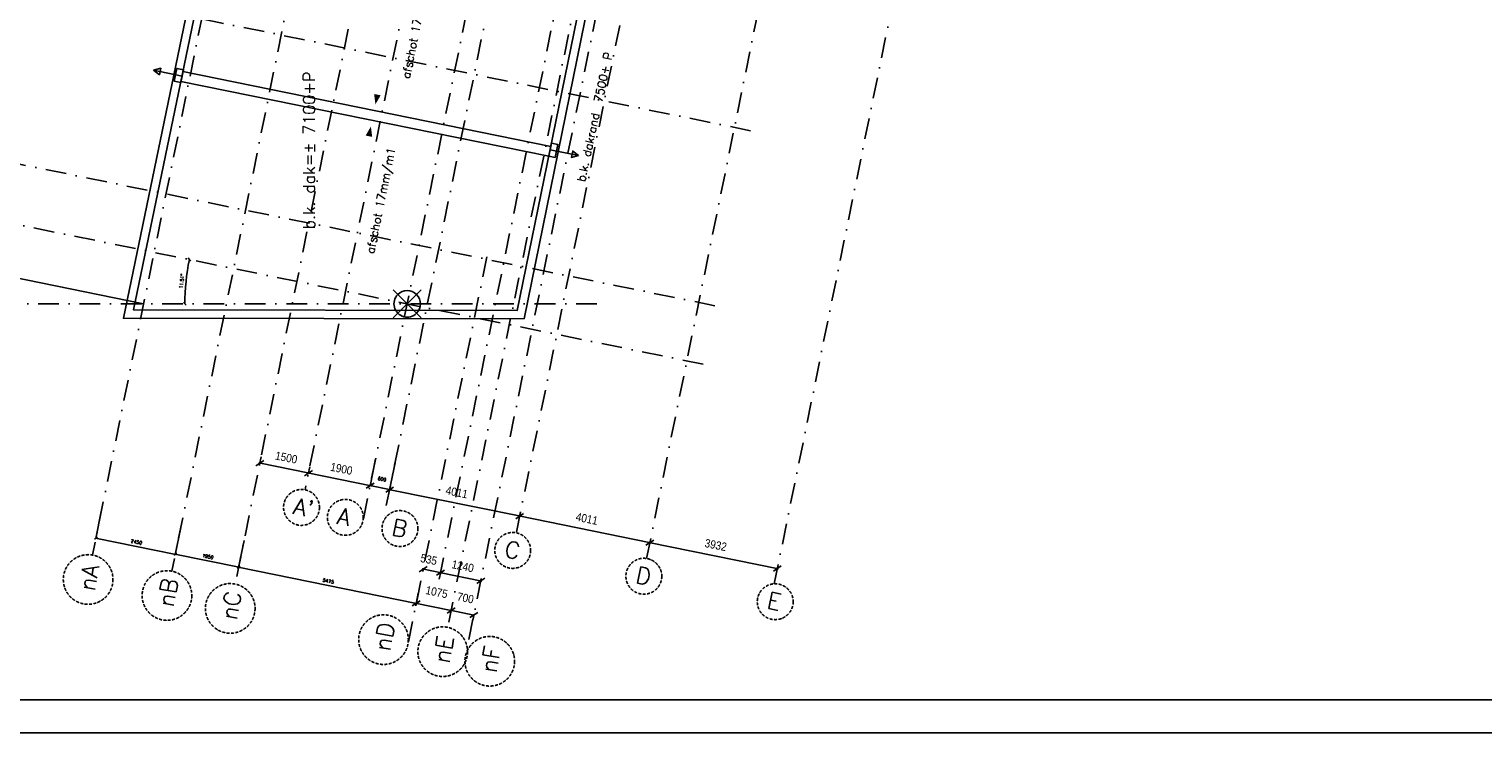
# Model space of a CAD drawing. Extents: x -161991 to 132574, y -998 to 324384.
# Tile 2 of 50: x -122015 to -78100, y 47646 to 68917. Entities that reach past the tile are written whole.
import ezdxf
from ezdxf.enums import TextEntityAlignment as Align

# ---------------------------------------------------------------- set-up
doc = ezdxf.new("R2010")
doc.units = 0
doc.header["$LTSCALE"] = 50
doc.header["$MEASUREMENT"] = 0
doc.header["$PDSIZE"] = -1
doc.linetypes.add('DASHDOT', pattern=[25, 12.5, -6.25, 0, -6.25])
doc.linetypes.add('DD1', pattern=[2.66667, 1.66667, -0.5, 0, -0.5])
doc.layers.get('0').update_dxf_attribs({"linetype": 'CONTINUOUS'})
doc.layers.get('DEFPOINTS').update_dxf_attribs({"linetype": 'CONTINUOUS'})
for name, color, linetype in [('A--L27-A2-_DAKEN', 2, 'CONTINUOUS'), ('A--L27A1_DAKEN', 1, 'CONTINUOUS'), ('A--L90--_F-23-', 7, 'CONTINUOUS'), ('A--L90--_F123-', 7, 'CONTINUOUS'), ('A--M$1A-_F123-', 1, 'CONTINUOUS'), ('A--T01A-25_TEKST', 2, 'CONTINUOUS'), ('A--T01A-35_TEKST', 3, 'CONTINUOUS'), ('STRAMIEN', 1, 'DD1'), ('X--L$2A-_KADER', 7, 'CONTINUOUS')]:
    doc.layers.add(name, color=color, linetype=linetype)
doc.styles.add('CITYBLEU', font='txt', dxfattribs={"width": 0.9})
doc.styles.add('HIEMSTRA', font='romans.shx')
doc.dimstyles.get("Standard").update_dxf_attribs({"dimscale": 40, "dimtxt": 2.5, "dimasz": 2, "dimexe": 0.3, "dimexo": 0.3, "dimgap": 2, "dimtad": 1, "dimdec": 0, "dimzin": 0, "dimdsep": 46, "dimtxsty": 'HIEMSTRA', "dimblk1": 'OBLIQUE', "dimblk2": 'OBLIQUE', "dimsah": 1, "dimcen": 0.09, "dimdle": 0.3, "dimclrd": 2, "dimclre": 2, "dimclrt": 3, "dimadec": 0, "dimazin": 0, "dimtfac": 1, "dimtdec": 4, "dimtofl": 0, "dimtmove": 2, "dimatfit": 3, "dimldrblk": 'OBLIQUE', "dimfxl": 0, "dimtvp": 625, "dimtolj": 1, "dimtzin": 0, "dimarcsym": 0})

# ---------------------------------------------------------------- blocks, each defined once
blk = doc.blocks.new('KAD_A0')
at = {"layer": 'X--L$2A-_KADER', "color": 1}
blk.add_lwpolyline([(-1179, -10), (-1179, 831), (10, 831), (10, -10)], close=True, dxfattribs=at)
at = {"layer": 'X--L$2A-_KADER', "color": 4}
blk.add_lwpolyline([(-1169, 0), (0, 0), (0, 821), (-1169, 821)], close=True, dxfattribs=at)
blk = doc.blocks.new('_OBLIQUE')
at = {"color": 0, "linetype": 'ByBlock'}
blk.add_line((-0.5, -0.5), (0.5, 0.5), dxfattribs=at)
blk = doc.blocks.new('*D171')
at = {"color": 2, "linetype": 'ByBlock'}
for p, q in [((-66805, -28458), (-66971, -29277)), ((-64404, -28947), (-64571, -29766)), ((-66981, -29263), (-64557, -29757))]:
    blk.add_line(p, q, dxfattribs=at)
at = {"layer": 'DEFPOINTS', "color": 0, "linetype": 'ByBlock'}
for p in [(-66802, -28446), (-64402, -28935), (-64568, -29754)]:
    blk.add_point(p, dxfattribs=at)
at = {"color": 2, "linetype": 'ByBlock', "xscale": 80, "yscale": 80, "zscale": 80}
for p, rotation in [((-66969, -29265), 168.4862903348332), ((-64568, -29754), 348.4862903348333)]:
    blk.add_blockref('_OBLIQUE', p, dxfattribs=dict(at, rotation=rotation))
at = {"color": 3, "linetype": 'ByBlock', "insert": (-65743, -29382), "char_height": 100, "attachment_point": 5, "rotation": 348.4863, "style": 'HIEMSTRA'}
blk.add_mtext('\\A1;2450', dxfattribs=at)
blk = doc.blocks.new('*D172')
at = {"color": 2, "linetype": 'ByBlock'}
for p, q in [((-64404, -28947), (-64571, -29766)), ((-62493, -29336), (-62660, -30155)), ((-64580, -29752), (-62646, -30146))]:
    blk.add_line(p, q, dxfattribs=at)
at = {"layer": 'DEFPOINTS', "color": 0, "linetype": 'ByBlock'}
for p in [(-64402, -28935), (-62491, -29325), (-62658, -30143)]:
    blk.add_point(p, dxfattribs=at)
at = {"color": 2, "linetype": 'ByBlock', "xscale": 80, "yscale": 80, "zscale": 80}
for p, rotation in [((-64568, -29754), 168.4862903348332), ((-62658, -30143), 348.4862903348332)]:
    blk.add_blockref('_OBLIQUE', p, dxfattribs=dict(at, rotation=rotation))
at = {"color": 3, "linetype": 'ByBlock', "insert": (-63587, -29821), "char_height": 100, "attachment_point": 5, "rotation": 348.4863, "style": 'HIEMSTRA'}
blk.add_mtext('\\A1;1950', dxfattribs=at)
blk = doc.blocks.new('*D173')
at = {"color": 2, "linetype": 'ByBlock'}
for p, q in [((-58522, -26873), (-58688, -27692)), ((-57934, -26992), (-58100, -27811)), ((-58698, -27677), (-58098, -27800))]:
    blk.add_line(p, q, dxfattribs=at)
at = {"layer": 'DEFPOINTS', "color": 0, "linetype": 'ByBlock'}
for p in [(-58519, -26861), (-57931, -26981), (-58098, -27800)]:
    blk.add_point(p, dxfattribs=at)
at = {"color": 2, "linetype": 'ByBlock', "xscale": 80, "yscale": 80, "zscale": 80}
for p, rotation in [((-58686, -27680), 168.4862903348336), ((-58098, -27800), 348.4862903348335)]:
    blk.add_blockref('_OBLIQUE', p, dxfattribs=dict(at, rotation=rotation))
at = {"color": 3, "linetype": 'ByBlock', "insert": (-58327, -27481), "char_height": 100, "attachment_point": 5, "rotation": 348.4863, "style": 'HIEMSTRA'}
blk.add_mtext('\\A1;600', dxfattribs=at)
blk = doc.blocks.new('*D191')
at = {"color": 2, "linetype": 'ByBlock'}
for p, q in [((-62596, -29841), (-62660, -30155)), ((-62669, -30141), (-57281, -31239)), ((-57231, -30934), (-57295, -31248))]:
    blk.add_line(p, q, dxfattribs=at)
at = {"layer": 'DEFPOINTS', "color": 0, "linetype": 'ByBlock'}
for p in [(-62594, -29830), (-57229, -30922), (-57293, -31236)]:
    blk.add_point(p, dxfattribs=at)
at = {"color": 2, "linetype": 'ByBlock', "xscale": 80, "yscale": 80, "zscale": 80}
for p, rotation in [((-62658, -30143), 168.4862903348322), ((-57293, -31236), 348.4862903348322)]:
    blk.add_blockref('_OBLIQUE', p, dxfattribs=dict(at, rotation=rotation))
at = {"color": 3, "linetype": 'ByBlock', "insert": (-59949, -30562), "char_height": 100, "attachment_point": 5, "rotation": 348.4863, "style": 'HIEMSTRA'}
blk.add_mtext('\\A1;5475', dxfattribs=at)
blk = doc.blocks.new('S090024-')
at = {"layer": 'A--L90--_F-23-', "color": 255}
blk.add_circle((0, 0), 0.0123, dxfattribs=at)
at = {"layer": 'A--L90--_F123-', "color": 2, "linetype": 'Continuous'}
for points in [[(-0.000001, 5.999999), (-0.000001, -6)], [(-6.000001, 0), (5.999999, 0)]]:
    blk.add_lwpolyline(points, dxfattribs=at)
blk.add_lwpolyline([(-4.000001, 0, 1), (3.999998, 0, 1)], format="xyb", close=True, dxfattribs=at)
blk = doc.blocks.new('*D236')
at = {"color": 1, "linetype": 'ByBlock'}
for p, q in [((-58127, -27794), (-54138, -28606)), ((-58075, -27688), (-58104, -27829)), ((-54145, -28488), (-54174, -28630))]:
    blk.add_line(p, q, dxfattribs=at)
at = {"layer": 'DEFPOINTS', "color": 0, "linetype": 'ByBlock'}
for p in [(-58069, -27658), (-54139, -28459), (-54168, -28600)]:
    blk.add_point(p, dxfattribs=at)
at = {"color": 1, "linetype": 'ByBlock', "xscale": 200, "yscale": 200, "zscale": 200}
for p, rotation in [((-58098, -27800), 168.4862903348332), ((-54168, -28600), 348.4862903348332)]:
    blk.add_blockref('_OBLIQUE', p, dxfattribs=dict(at, rotation=rotation))
at = {"color": 3, "linetype": 'ByBlock', "insert": (-56068, -27881), "char_height": 250, "attachment_point": 5, "rotation": 348.4863, "style": 'CITYBLEU'}
blk.add_mtext('\\A1;4011', dxfattribs=at)
blk = doc.blocks.new('*D237')
at = {"color": 1, "linetype": 'ByBlock'}
for p, q in [((-54197, -28594), (-50208, -29407)), ((-54172, -28620), (-54174, -28630)), ((-50241, -29421), (-50243, -29430))]:
    blk.add_line(p, q, dxfattribs=at)
at = {"layer": 'DEFPOINTS', "color": 0, "linetype": 'ByBlock'}
for p in [(-54166, -28591), (-50237, -29401), (-50235, -29391)]:
    blk.add_point(p, dxfattribs=at)
at = {"color": 1, "linetype": 'ByBlock', "xscale": 200, "yscale": 200, "zscale": 200}
for p, rotation in [((-54168, -28600), 168.4862903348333), ((-50237, -29401), 348.4862903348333)]:
    blk.add_blockref('_OBLIQUE', p, dxfattribs=dict(at, rotation=rotation))
at = {"color": 3, "linetype": 'ByBlock', "insert": (-52138, -28682), "char_height": 250, "attachment_point": 5, "rotation": 348.4863, "style": 'CITYBLEU'}
blk.add_mtext('\\A1;4011', dxfattribs=at)
blk = doc.blocks.new('*D238')
at = {"color": 1, "linetype": 'ByBlock'}
for p, q in [((-60577, -27295), (-58657, -27686)), ((-60550, -27312), (-60542, -27271)), ((-58688, -27692), (-58680, -27650))]:
    blk.add_line(p, q, dxfattribs=at)
at = {"layer": 'DEFPOINTS', "color": 0, "linetype": 'ByBlock'}
for p in [(-60556, -27342), (-58694, -27721), (-58686, -27680)]:
    blk.add_point(p, dxfattribs=at)
at = {"color": 1, "linetype": 'ByBlock', "xscale": 200, "yscale": 200, "zscale": 200}
for p, rotation in [((-60548, -27301), 168.4862903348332), ((-58686, -27680), 348.4862903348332)]:
    blk.add_blockref('_OBLIQUE', p, dxfattribs=dict(at, rotation=rotation))
at = {"color": 3, "linetype": 'ByBlock', "insert": (-59552, -27172), "char_height": 250, "attachment_point": 5, "rotation": 348.4863, "style": 'CITYBLEU'}
blk.add_mtext('\\A1;1900', dxfattribs=at)
blk = doc.blocks.new('*D239')
at = {"color": 1, "linetype": 'ByBlock'}
for p, q in [((-60518, -27307), (-62047, -26995)), ((-61978, -26808), (-62023, -27031)), ((-60508, -27108), (-60554, -27330))]:
    blk.add_line(p, q, dxfattribs=at)
at = {"layer": 'DEFPOINTS', "color": 0, "linetype": 'ByBlock'}
for p in [(-61972, -26779), (-62017, -27001), (-60502, -27078)]:
    blk.add_point(p, dxfattribs=at)
at = {"color": 1, "linetype": 'ByBlock', "xscale": 200, "yscale": 200, "zscale": 200}
for p, rotation in [((-62017, -27001), 168.4862903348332), ((-60548, -27301), 348.4862903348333)]:
    blk.add_blockref('_OBLIQUE', p, dxfattribs=dict(at, rotation=rotation))
at = {"color": 3, "linetype": 'ByBlock', "insert": (-61218, -26832), "char_height": 250, "attachment_point": 5, "rotation": 348.4863, "style": 'CITYBLEU'}
blk.add_mtext('\\A1;1500', dxfattribs=at)
blk = doc.blocks.new('*D240')
at = {"color": 1, "linetype": 'ByBlock'}
for p, q in [((-57322, -31230), (-56239, -31451)), ((-57308, -31313), (-57287, -31207)), ((-56255, -31528), (-56233, -31421))]:
    blk.add_line(p, q, dxfattribs=at)
at = {"layer": 'DEFPOINTS', "color": 0, "linetype": 'ByBlock'}
for p in [(-57314, -31343), (-56261, -31557), (-56239, -31451)]:
    blk.add_point(p, dxfattribs=at)
at = {"color": 1, "linetype": 'ByBlock', "xscale": 200, "yscale": 200, "zscale": 200}
for p, rotation in [((-57293, -31236), 168.4862903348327), ((-56239, -31451), 348.4862903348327)]:
    blk.add_blockref('_OBLIQUE', p, dxfattribs=dict(at, rotation=rotation))
at = {"color": 3, "linetype": 'ByBlock', "insert": (-56675, -30898), "char_height": 250, "attachment_point": 5, "rotation": 348.4863, "style": 'CITYBLEU'}
blk.add_mtext('\\A1;1075', dxfattribs=at)
blk = doc.blocks.new('*D241')
at = {"color": 1, "linetype": 'ByBlock'}
for p, q in [((-56270, -31604), (-56233, -31421)), ((-56269, -31445), (-55553, -31591)), ((-55585, -31743), (-55547, -31561))]:
    blk.add_line(p, q, dxfattribs=at)
at = {"layer": 'DEFPOINTS', "color": 0, "linetype": 'ByBlock'}
for p in [(-55553, -31591), (-56276, -31633), (-55591, -31773)]:
    blk.add_point(p, dxfattribs=at)
at = {"color": 1, "linetype": 'ByBlock', "xscale": 200, "yscale": 200, "zscale": 200}
for p, rotation in [((-56239, -31451), 168.4862903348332), ((-55553, -31591), 348.4862903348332)]:
    blk.add_blockref('_OBLIQUE', p, dxfattribs=dict(at, rotation=rotation))
at = {"color": 3, "linetype": 'ByBlock', "insert": (-55806, -31075), "char_height": 250, "attachment_point": 5, "rotation": 348.4863, "style": 'CITYBLEU'}
blk.add_mtext('\\A1;700', dxfattribs=at)
blk = doc.blocks.new('*D242')
at = {"color": 2, "linetype": 'ByBlock'}
blk.add_arc((-57567, -22187), 6714, 168.4863, 180, dxfattribs=at)
at = {"layer": 'DEFPOINTS', "color": 0, "linetype": 'ByBlock'}
for p in [(-67485, -20167), (-64221, -21290), (-67912, -22187), (-51841, -22187), (-48629, -24008)]:
    blk.add_point(p, dxfattribs=at)
at = {"color": 2, "linetype": 'ByBlock', "xscale": 80, "yscale": 80, "zscale": 80}
for p, rotation in [((-64146, -20847), 78.48629033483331), ((-64281, -22187), 270)]:
    blk.add_blockref('_OBLIQUE', p, dxfattribs=dict(at, rotation=rotation))
at = {"color": 3, "linetype": 'ByBlock', "insert": (-64376, -21500), "char_height": 100, "attachment_point": 5, "rotation": 84.2431, "style": 'HIEMSTRA'}
blk.add_mtext('\\A1;11.51°', dxfattribs=at)
blk = doc.blocks.new('*D245')
at = {"color": 1, "linetype": 'ByBlock'}
for p, q in [((-46355, -30192), (-50267, -29395)), ((-50241, -29421), (-50243, -29430)), ((-46389, -30206), (-46391, -30215))]:
    blk.add_line(p, q, dxfattribs=at)
at = {"layer": 'DEFPOINTS', "color": 0, "linetype": 'ByBlock'}
for p in [(-50237, -29401), (-50235, -29391), (-46383, -30176)]:
    blk.add_point(p, dxfattribs=at)
at = {"color": 1, "linetype": 'ByBlock', "xscale": 200, "yscale": 200, "zscale": 200}
for p, rotation in [((-50237, -29401), 168.4862903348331), ((-46385, -30186), 348.4862903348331)]:
    blk.add_blockref('_OBLIQUE', p, dxfattribs=dict(at, rotation=rotation))
at = {"color": 3, "linetype": 'ByBlock', "insert": (-48246, -29475), "char_height": 250, "attachment_point": 5, "rotation": 348.4863, "style": 'CITYBLEU'}
blk.add_mtext('\\A1;3932', dxfattribs=at)
blk = doc.blocks.new('*D270')
at = {"color": 1, "linetype": 'ByBlock'}
for p, q in [((-56597, -30503), (-56552, -30282)), ((-55314, -30564), (-56588, -30305)), ((-55382, -30750), (-55337, -30529))]:
    blk.add_line(p, q, dxfattribs=at)
at = {"layer": 'DEFPOINTS', "color": 0, "linetype": 'ByBlock'}
for p in [(-56603, -30532), (-56558, -30311), (-55388, -30780)]:
    blk.add_point(p, dxfattribs=at)
at = {"color": 1, "linetype": 'ByBlock', "xscale": 200, "yscale": 200, "zscale": 200}
for p, rotation in [((-56558, -30311), 168.4862903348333), ((-55343, -30558), 348.4862903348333)]:
    blk.add_blockref('_OBLIQUE', p, dxfattribs=dict(at, rotation=rotation))
at = {"color": 3, "linetype": 'ByBlock', "insert": (-55886, -30116), "char_height": 250, "attachment_point": 5, "rotation": 348.4863, "style": 'CITYBLEU'}
blk.add_mtext('\\A1;1240', dxfattribs=at)
blk = doc.blocks.new('*D271')
at = {"color": 1, "linetype": 'ByBlock'}
for p, q in [((-56529, -30317), (-57112, -30198)), ((-57098, -30279), (-57077, -30175)), ((-56574, -30386), (-56552, -30282))]:
    blk.add_line(p, q, dxfattribs=at)
at = {"layer": 'DEFPOINTS', "color": 0, "linetype": 'ByBlock'}
for p in [(-57083, -30204), (-57104, -30308), (-56580, -30415)]:
    blk.add_point(p, dxfattribs=at)
at = {"color": 1, "linetype": 'ByBlock', "xscale": 200, "yscale": 200, "zscale": 200}
for p, rotation in [((-57083, -30204), 168.4862903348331), ((-56558, -30311), 348.486290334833)]:
    blk.add_blockref('_OBLIQUE', p, dxfattribs=dict(at, rotation=rotation))
at = {"color": 3, "linetype": 'ByBlock', "insert": (-56914, -29913), "char_height": 250, "attachment_point": 5, "rotation": 348.4863, "style": 'CITYBLEU'}
blk.add_mtext('\\A1;535', dxfattribs=at)
blk = doc.blocks.new('STRAM_000')
at = {"layer": 'A--M$1A-_F123-', "linetype": 'Continuous'}
blk.add_line((-65527.185, -22186.947), (-71014.496, -21069.174), dxfattribs=at)
at = {"layer": 'STRAMIEN', "color": 40, "linetype": 'DASHDOT'}
for p, q in [((-38386.237, 89008.057), (-62761.807, -30655.13)), ((-46284.011, 72280.565), (-67073.319, -29777.141)), ((-43883.366, 71791.277), (-64672.567, -30265.905)), ((-34868.498, 69954.935), (-55807.4, -32837.155)), ((-49979.542, 1984.99), (-56558.269, -30310.926)), ((-49450.409, 1877.205), (-56343.613, -31962.526)), ((-47191.427, -16952.606), (-69822.419, -12342.639)), ((-48269.28, -22243.942), (-70900.272, -17633.975)), ((-48628.564, -24007.72), (-71259.556, -19397.753)), ((-55158.941, -20761.096), (-57546.682, -32482.861)), ((-51840.773, -22186.947), (-71242.188, -22186.947))]:
    blk.add_line(p, q, dxfattribs=at)
at = {"layer": 'STRAMIEN', "color": 8, "linetype": 'DASHDOT'}
for p, q in [((-52143.28, 13957.807), (-60650.747, -27806.575)), ((-50281.514, 13578.563), (-58903.371, -28747.375)), ((-51334.938, 5401.176), (-58315.606, -28867.928)), ((-47404.652, 4600.571), (-54270.768, -29106.187)), ((-43474.365, 3799.966), (-50335.404, -29881.865)), ((-39621.489, 3015.129), (-46478.484, -30646.85))]:
    blk.add_line(p, q, dxfattribs=at)
at = {"layer": 'STRAMIEN', "color": 8}
for centre in [(-60758.96, -28337.805), (-59434.454, -28638.448), (-57784.523, -28976.856), (-54378.981, -29637.416), (-50417.483, -30417.754), (-46449.1, -31188.192)]:
    blk.add_circle(centre, 542.139, dxfattribs=at)
at = {"layer": 'STRAMIEN'}
for centre in [(-67203.37, -30515.779), (-64822.269, -31000.813), (-62911.508, -31390.038), (-58281.59, -32333.159), (-56493.314, -32697.433), (-55072.493, -32986.857)]:
    blk.add_circle(centre, 750, dxfattribs=at)
at = {"layer": 'STRAMIEN', "linetype": 'DASHDOT', "xscale": 100, "yscale": 100, "rotation": 315}
blk.add_blockref('S090024-', (-57567.002, -22186.947), dxfattribs=at)
at = {"layer": 'STRAMIEN', "color": 8, "style": 'HIEMSTRA'}
for s, p in [("A'", (-61036.665, -28525.532)), ('A', (-59712.16, -28826.175)), ('B', (-58062.228, -29164.583)), ('C', (-54656.686, -29825.143)), ('D', (-50695.189, -30605.481)), ('E', (-46726.805, -31375.919))]:
    blk.add_text(s, height=500, rotation=348.5, dxfattribs=at).set_placement(p)
at = {"layer": 'STRAMIEN', "color": 3, "style": 'HIEMSTRA'}
for s, p in [('nA', (-67007.565, -30892.333)), ('nB', (-64626.464, -31377.367)), ('nC', (-62715.704, -31766.592)), ('nD', (-58085.785, -32709.713)), ('nE', (-56297.51, -33073.987)), ('nF', (-54876.688, -33363.411))]:
    blk.add_text(s, height=500, rotation=80, dxfattribs=at).set_placement(p)
at = {"layer": 'A--M$1A-_F123-', "linetype": 'Continuous'}
dim = blk.add_angular_dim_2l(base=(-64220.664, -21290.197), line1=((-51840.773, -22186.947), (-67911.706, -22186.947)), line2=((-48628.564, -24007.72), (-67484.772, -20166.682)), dimstyle='Standard', override={"dimdec": 2, "dimadec": 2}, dxfattribs=at)
dim.commit()
dim.dimension.update_dxf_attribs({"geometry": '*D242', "text_midpoint": (-64376.305, -21500.463)})
for p1, p2, distance, picture, middle in [((-60502.423, -27078.427), (-61972.238, -26779.024), 226.663, '*D239', (-61217.702, -26832.367)), ((-60556.054, -27341.711), (-58694.288, -27720.955), 42.028, '*D238', (-59551.911, -27171.691)), ((-58069.192, -27658.248), (-54138.906, -28458.854), -144.188, '*D236', (-56067.958, -27881.377)), ((-66802.243, -28446.389), (-64401.544, -28935.415), -835.629, '*D171', (-65742.738, -29382.331)), ((-54165.767, -28590.718), (-50235.48, -29391.323), -9.616, '*D237', (-52137.672, -28681.983)), ((-64401.544, -28935.415), (-62490.784, -29324.64), -835.629, '*D172', (-63587.009, -29821.457)), ((-46382.604, -30176.159), (-50235.48, -29391.323), 9.616, '*D245', (-48246.091, -29474.703)), ((-62593.661, -29829.677), (-57228.834, -30922.5), -320.22, '*D191', (-59949.216, -30562.481)), ((-55388.277, -30779.619), (-56603.325, -30532.112), -225.728, '*D270', (-55885.874, -30116.22)), ((-57314.429, -31342.699), (-56261.062, -31557.272), 108.609, '*D240', (-56675.248, -30897.718)), ((-56276.469, -31632.907), (-55590.555, -31772.628), 185.797, '*D241', (-55805.607, -31074.866))]:
    dim = blk.add_aligned_dim(p1=p1, p2=p2, distance=distance, dimstyle='Standard', dxfattribs=at)
    dim.commit()
    dim.dimension.update_dxf_attribs({"geometry": picture, "text_midpoint": middle})
for base, p1, p2, angle, picture, middle in [((-58097.973, -27799.535), (-58519.105, -26860.96), (-57931.179, -26980.722), 348.4862903, '*D173', (-58326.937, -27481.124)), ((-57082.503, -30204.139), (-56579.51, -30415.201), (-57103.744, -30308.414), 168.4862903, '*D271', (-56914.152, -29912.743))]:
    dim = blk.add_linear_dim(base=base, p1=p1, p2=p2, angle=angle, dimstyle='Standard', dxfattribs=at)
    dim.commit()
    dim.dimension.update_dxf_attribs({"geometry": picture, "text_midpoint": middle, "dimtype": 161})

msp = doc.modelspace()

# ---------------------------------------------------------------- linework, layer by layer
at = {"layer": 'A--L27-A2-_DAKEN'}
for p, q in [((-117394.5, 67493.5), (-118255.6, 67675)), ((-106278.2, 65270), (-105415.8, 65094.3))]:
    msp.add_line(p, q, dxfattribs=at)
for points in [[(-118255.6, 67675), (-118255.6, 67675), (-118039.3, 67731.6), (-118080.5, 67535.9)], [(-117631.4, 67339), (-117548.9, 67730.4), (-117353.2, 67689.2), (-117435.7, 67297.8)], [(-106122.1, 65034.1), (-106042.3, 65426), (-106238.2, 65466), (-106318.1, 65074)], [(-105415.8, 65094.3), (-105415.8, 65094.3), (-105591.9, 65232.2), (-105631.8, 65036.3)]]:
    msp.add_lwpolyline(points, close=True, dxfattribs=at)
at = {"layer": 'A--L27A1_DAKEN'}
for p, q in [((-117367.2, 67630.9), (-106258.2, 65368)), ((-117427.1, 67336.9), (-106318.1, 65074))]:
    msp.add_line(p, q, dxfattribs=at)
for points in [[(-110394, 72337.2, 0, 0, 0), (-111553.9, 66641.3, 0, 200, 0), (-111494, 66935.3, 0, 0, 0)], [(-112678.2, 61123.3, 0, 0, 0), (-111689.9, 65973.6, 0, 200, 0), (-111749.8, 65679.7, 0, 0, 0)]]:
    msp.add_lwpolyline(points, format="xyseb", dxfattribs=at)
for points in [[(-117231.3, 69516.1), (-119165.9, 60180.1), (-107063.1, 60164.1), (-104774.4, 71399.5)], [(-116986.5, 69465.4), (-118858.9, 60429.7), (-107267.3, 60414.4), (-105019.4, 71449.4)]]:
    msp.add_lwpolyline(points, dxfattribs=at)

# ---------------------------------------------------------------- block references
msp.add_blockref('STRAM_000', (-53027.8, 82799))
at = {"xscale": 100, "yscale": 100, "zscale": 100, "rotation": 90}
msp.add_blockref('KAD_A0', (-44292.4, 165545.7), dxfattribs=at)

# ---------------------------------------------------------------- texts
at = {"layer": 'A--T01A-25_TEKST', "style": 'HIEMSTRA'}
for s, rotation, p in [('afschot 17mm/m1', 78.48629, (-109868.6, 70599.2)), ('b.k. dakrand  7500+ P', 77.87909, (-104387.1, 68186.8)), ('afschot 17mm/m1', 78.48629, (-110946.5, 65307.8))]:
    msp.add_text(s, height=250, rotation=rotation, dxfattribs=at).set_placement(p, align=Align.RIGHT)
at = {"layer": 'A--T01A-35_TEKST', "style": 'HIEMSTRA'}
msp.add_text('b.k. dak=%%P 7100+P', height=350, rotation=90, dxfattribs=at).set_placement((-113381.7, 62865.5))

doc.saveas('drawing.dxf')
